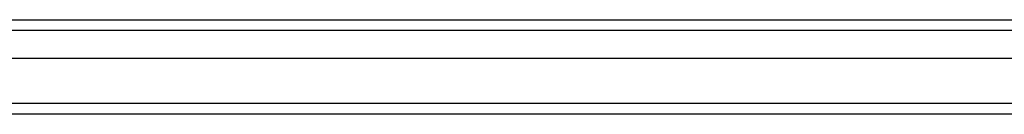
# Model space of a CAD drawing. Header units: inches. Extents: x 25 to 728, y 80 to 333.
# Tile 71 of 160: x 357.737 to 366.737, y 191.872 to 192.738. Entities that reach past the tile are written whole.
import ezdxf

# ---------------------------------------------------------------- set-up
doc = ezdxf.new("R2010")
doc.units = ezdxf.units.IN
doc.header["$MEASUREMENT"] = 0
doc.layers.add('Visible Edges(ANSI)', color=7, linetype='Continuous', lineweight=25)
doc.layers.add('Visible Tangent Edges(ANSI)', color=7, linetype='Continuous', lineweight=25)

msp = doc.modelspace()

# ---------------------------------------------------------------- linework, layer by layer
at = {"layer": 'Visible Edges(ANSI)'}
for p, q in [((313.6341, 192.7384), (383.8398, 192.7384)), ((384.0283, 192.3841), (313.4456, 192.3841)), ((384.6379, 191.8723), (313.6031, 191.8723))]:
    msp.add_line(p, q, dxfattribs=at)
at = {"layer": 'Visible Tangent Edges(ANSI)'}
for p, q in [((383.9698, 192.6394), (313.5041, 192.6394)), ((384.6379, 191.9713), (312.8359, 191.9713))]:
    msp.add_line(p, q, dxfattribs=at)

doc.saveas('drawing.dxf')
